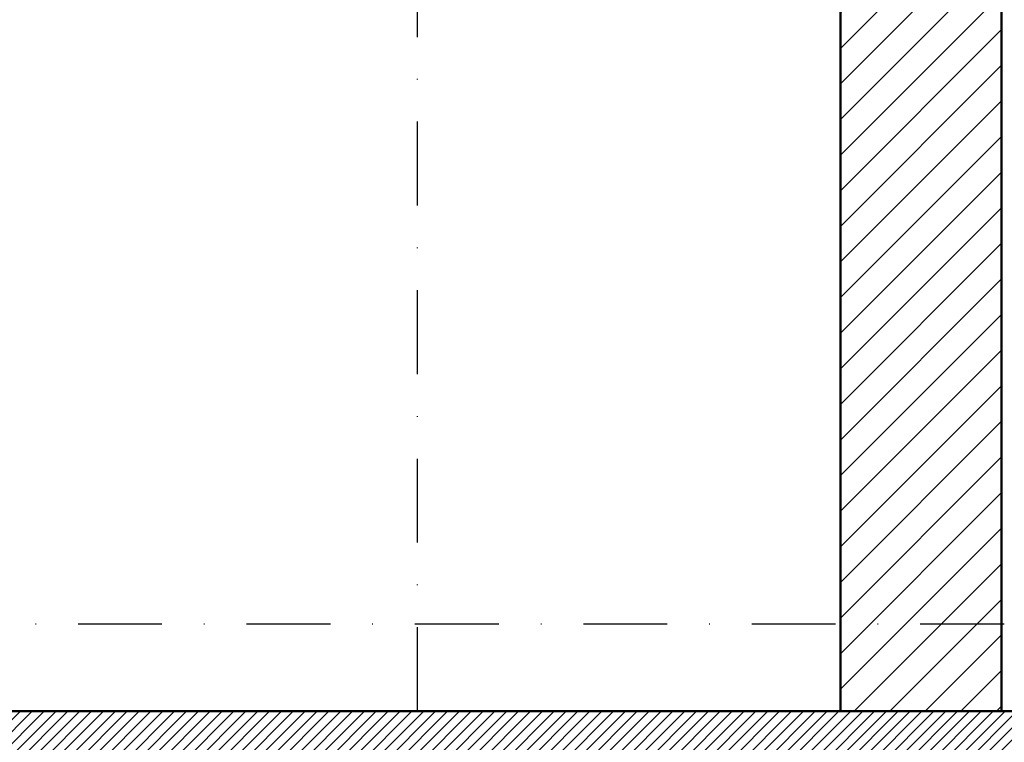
# Model space of a CAD drawing. Header units: centimetres. Extents: x -2715 to 104803, y -2927 to 32152.
# Tile 30 of 72: x 87276 to 87423, y -454 to -346. Entities that reach past the tile are written whole.
import ezdxf

# ---------------------------------------------------------------- set-up
doc = ezdxf.new("R2010")
doc.units = ezdxf.units.CM
doc.header["$MEASUREMENT"] = 0
doc.linetypes.add('DASHDOT2', pattern=[0.5, 0.25, -0.125, 0, -0.125])
for name, color, linetype, lineweight in [('1_ hatch', 252, 'Continuous', 9), ('1_ hatch proj.', 252, 'Continuous', 9), ('1_ przerywana  S_CONSTRUCTION', 252, 'DASHDOT2', 25), ('1_ wall STRUCT', 252, 'Continuous', 50), ('1_ wall STRUCT proj.', 252, 'Continuous', 50)]:
    doc.layers.add(name, color=color, linetype=linetype, lineweight=lineweight)

msp = doc.modelspace()

# ---------------------------------------------------------------- hatches: boundary and pattern name
at = {"layer": '1_ hatch'}
h = msp.add_hatch(dxfattribs=at)
h.set_pattern_fill('ANSI31', color=256, scale=10)
h.paths.add_polyline_path([(87122.55, -489.07), (87122.55, -449.07), (87427.71, -449.07), (87427.71, -489.07)])
at = {"layer": '1_ hatch proj.'}
h = msp.add_hatch(dxfattribs=at)
h.set_pattern_fill('ANSI31', color=256, scale=30)
h.set_pattern_definition([(45, (-154, -653), (-2.65165043, 2.65165043), [])])
h.paths.add_polyline_path([(87398.55, -449.07), (87398.55, 28.93), (87422.55, 28.93), (87422.55, -449.07)])

# ---------------------------------------------------------------- linework, layer by layer
at = {"layer": '1_ przerywana  S_CONSTRUCTION', "ltscale": 50}
for points in [[(87335.55, -449.07), (87335.55, 681.93)], [(86682.55, -436.07), (89183.55, -436.07)]]:
    msp.add_lwpolyline(points, dxfattribs=at)
at = {"layer": '1_ wall STRUCT'}
msp.add_lwpolyline([(87122.55, -489.07), (87122.55, -449.07), (87427.71, -449.07), (87427.71, -489.07), (87122.55, -489.07)], dxfattribs=at)
at = {"layer": '1_ wall STRUCT proj.'}
msp.add_lwpolyline([(87398.55, -449.07), (87398.55, 28.93), (87422.55, 28.93), (87422.55, -449.07), (87398.55, -449.07)], dxfattribs=at)

doc.saveas('drawing.dxf')
